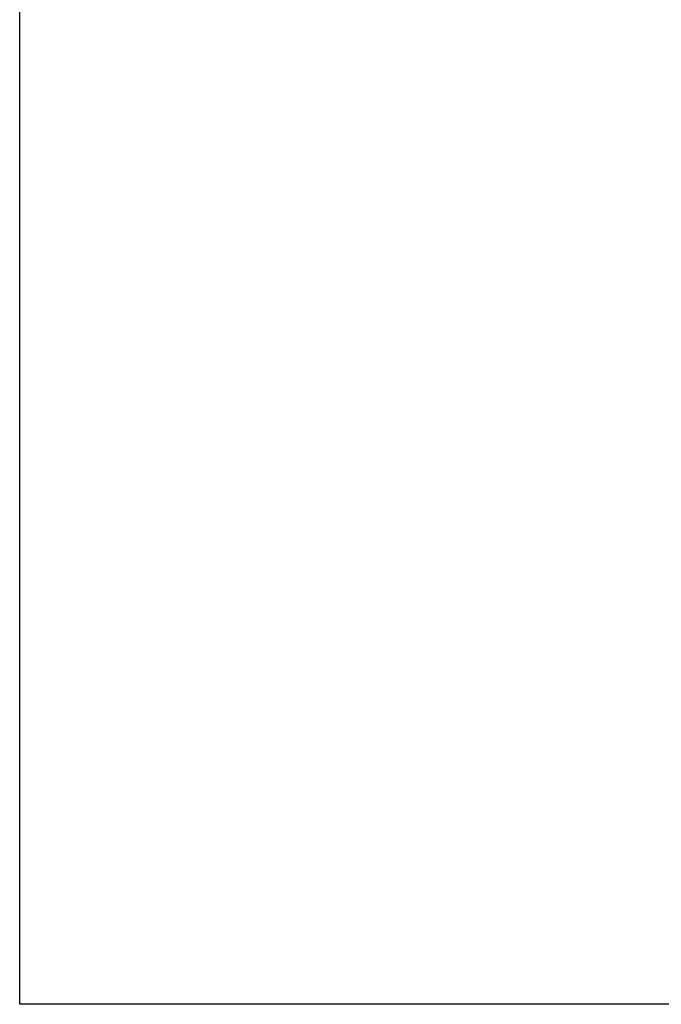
# Model space of a CAD drawing. Header units: millimetres. Extents: x 0 to 1189, y 0 to 841.
# Tile 189 of 217: x 932 to 944, y 602 to 621. Entities that reach past the tile are written whole.
import ezdxf

# ---------------------------------------------------------------- set-up
doc = ezdxf.new("R2010")
doc.units = ezdxf.units.MM
doc.header["$LTSCALE"] = 65.395
for name, color, linetype in [('8M32E_GENSET_GENERATOR_ABL646', 7, 'CONTINUOUS'), ('8M32E_GENSET_GENERATOR_T1_PBL647', 7, 'CONTINUOUS'), ('links_3_VBL515', 7, 'CONTINUOUS')]:
    doc.layers.add(name, color=color, linetype=linetype)

# ---------------------------------------------------------------- blocks, each defined once
blk = doc.blocks.new('8M32E_GENSET_GENERATOR_T1_PBL647', base_point=(980.273, 622.358))
at = {"layer": '8M32E_GENSET_GENERATOR_T1_PBL647', "color": 7, "linetype": 'Continuous'}
for p, q in [((931.553, 602.361), (931.553, 647.841)), ((948.393, 602.361), (931.553, 602.361))]:
    blk.add_line(p, q, dxfattribs=at)
blk = doc.blocks.new('8M32E_GENSET_GENERATOR_ABL646', base_point=(980.273, 622.358))
at = {"layer": '8M32E_GENSET_GENERATOR_T1_PBL647'}
blk.add_blockref('8M32E_GENSET_GENERATOR_T1_PBL647', (980.273, 622.358), dxfattribs=at)
blk = doc.blocks.new('LINKS_3_VBL515', base_point=(988.947, 632.779))
at = {"layer": '8M32E_GENSET_GENERATOR_ABL646'}
blk.add_blockref('8M32E_GENSET_GENERATOR_ABL646', (980.273, 622.358), dxfattribs=at)

msp = doc.modelspace()

# ---------------------------------------------------------------- block references
at = {"layer": 'links_3_VBL515'}
msp.add_blockref('LINKS_3_VBL515', (988.94662, 632.77949), dxfattribs=at)

doc.saveas('drawing.dxf')
